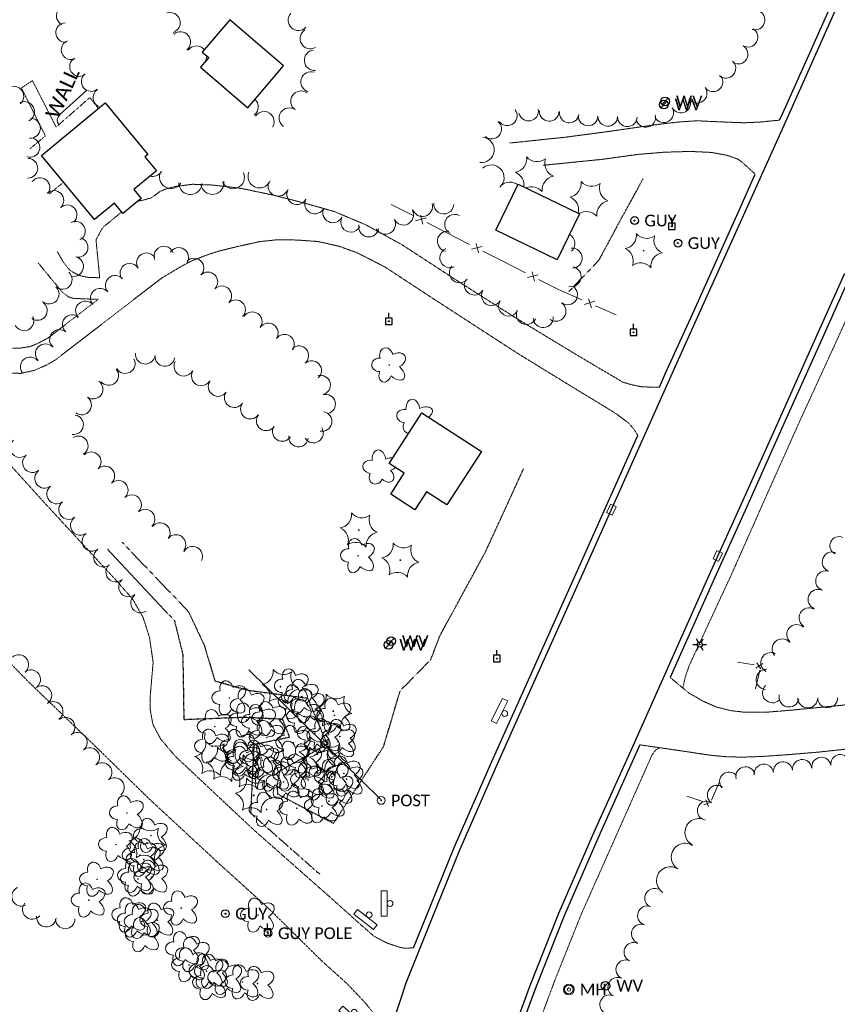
# Model space of a CAD drawing. Extents: x 386237 to 390135, y 96958 to 113752.
# Tile 50 of 116: x 387736 to 388071, y 101601 to 102005. Entities that reach past the tile are written whole.
import ezdxf
from ezdxf.enums import TextEntityAlignment as Align
from ezdxf.lldxf.tags import DXFTag

# ---------------------------------------------------------------- set-up
doc = ezdxf.new("R2010")
doc.units = 0
doc.header["$MEASUREMENT"] = 0
for name, pattern in [('Wisdot1', [0.0625, 0.03125, -0.03125]), ('Wisdot3', [0.1875, 0.125, -0.0625]), ('Wisdot5', [0.1, 0.05, -0.05])]:
    doc.linetypes.add(name, pattern=pattern)
for name, color, linetype, lineweight in [('E_BLD', 231, 'Continuous', 25), ('E_DRN', 41, 'Continuous', 18), ('E_DTM_SlopeBottom', 81, 'Wisdot1', 25), ('E_DTM_SlopeTop', 81, 'Wisdot1', 25), ('E_DWY', 51, 'Wisdot3', 18), ('E_FEN_Generic', 41, 'Efen', 18), ('E_LAND_Vegetation', 81, 'Continuous', 18), ('E_LTG', 21, 'Continuous', 25), ('E_MISCPROP', 31, 'Continuous', 18), ('E_MISCPROP_Railing', 31, 'Continuous', 18), ('E_PATH_Sidewalk', 51, 'Wisdot5', 18), ('E_RDWY', 21, 'Continuous', 25), ('E_SGN', 21, 'Continuous', 18), ('E_UTL_EGuyPole', 201, 'Continuous', 18), ('E_UTL_EGuyWire', 201, 'Continuous', 25), ('E_UTL_EPowerPole', 231, 'Eelec', 25), ('E_UTL_MH', 31, 'Continuous', 18), ('E_UTL_W', 171, 'Continuous', 25), ('E_WAL', 41, 'Continuous', 25)]:
    doc.layers.add(name, color=color, linetype=linetype, lineweight=lineweight)
doc.styles.add('CalibriLight', font='calibril.ttf')
tags = doc.linetypes.add('Eelec', pattern='A,0.275,-0.05,["E",CalibriLight,S=0.07,R=0,X=-0.025,Y=-0.035],-0.05,0.875', length=1.25).pattern_tags.tags
tags[6] = DXFTag(74, 10)
doc.linetypes.add('Efen', pattern='A,0.105,-0.0325,[20,dgnlstyle-ewdotudls.shx,S=0.000293,R=0,X=0,Y=0],-0.0325,0.105', length=0.275)

# ---------------------------------------------------------------- blocks, each defined once
blk = doc.blocks.new('CTRE')
at = {"color": 0, "linetype": 'ByBlock', "lineweight": -2, "transparency": 16777216}
blk.add_circle((0, 0), 0.223, dxfattribs=at)
for centre, start, end in [((-11.97, 8.96), 280.2067, 5.9716), ((1.81, 14.92), 220.2113, 305.9762), ((13.83, 5.89), 160.2113, 245.9762), ((-13.83, -5.9), 340.2113, 65.9762), ((-1.81, -14.93), 40.2113, 125.9762)]:
    blk.add_arc(centre, 7.87, start, end, dxfattribs=at)
at = {"color": 0, "linetype": 'ByBlock', "lineweight": -2, "transparency": 16777216, "extrusion": (0, 0, -1)}
blk.add_arc((-12.03, -9.04), 7.87, 354.0728, 79.7489, dxfattribs=at)
blk = doc.blocks.new('DTRE')
at = {"color": 0, "linetype": 'ByBlock', "lineweight": -2, "transparency": 16777216}
blk.add_circle((-0.18, 0), 0.183, dxfattribs=at)
for centre, major_axis, ratio in [((-1.87, 5.32), (1.36, -4.98), 0.782863), ((4.06, 2.74), (-5.27, -2.93), 0.691916), ((-5.87, 0.15), (4.93, -0.12), 0.832022), ((-2.49, -5.24), (1.8, 4.86), 0.716896), ((3.54, -3.71), (-5.01, 4.58), 0.560249)]:
    blk.add_ellipse(centre, major_axis=major_axis, ratio=ratio, start_param=1.570796, end_param=4.712389, dxfattribs=at)
blk = doc.blocks.new('GPOL')
at = {"color": 0, "linetype": 'ByBlock', "lineweight": -2, "transparency": 16777216}
for radius in [4, 0.5]:
    blk.add_circle((0, 0), radius, dxfattribs=at)
at = {"color": 0, "linetype": 'ByBlock', "lineweight": -2, "transparency": 16777216, "style": 'CalibriLight'}
blk.add_text('GUY POLE', height=12, dxfattribs=at).set_placement((10, 0), align=Align.MIDDLE_LEFT)
blk = doc.blocks.new('GUY')
at = {"color": 0, "linetype": 'ByBlock', "lineweight": -2, "transparency": 16777216}
for radius in [4, 0.5]:
    blk.add_circle((0, 0), radius, dxfattribs=at)
at = {"color": 0, "linetype": 'ByBlock', "lineweight": -2, "transparency": 16777216, "style": 'CalibriLight'}
blk.add_text('GUY', height=12, dxfattribs=at).set_placement((10, 0), align=Align.MIDDLE_LEFT)
blk = doc.blocks.new('INLET')
at = {"color": 0, "linetype": 'ByBlock', "lineweight": -2, "transparency": 16777216, "flags": 128}
blk.add_lwpolyline([(-7.5, 10), (7.5, 10), (7.5, 0), (-7.5, 0)], close=True, dxfattribs=at)
blk = doc.blocks.new('LPOL')
at = {"color": 0, "linetype": 'ByBlock', "lineweight": -2, "transparency": 16777216}
for p, q in [((-4, 0), (-1.5, 0)), ((-0.75, 1.3), (-2, 3.46)), ((0.75, 1.3), (2, 3.46)), ((1.5, 0), (4, 0)), ((-2, -3.46), (-0.75, -1.3)), ((2, -3.46), (0.75, -1.3))]:
    blk.add_line(p, q, dxfattribs=at)
for radius in [1.5, 1.5, 1.5, 0.125]:
    blk.add_circle((0, 0), radius, dxfattribs=at)
blk = doc.blocks.new('MH')
at = {"color": 0, "linetype": 'ByBlock', "lineweight": -2, "transparency": 16777216}
for radius in [5, 4, 1.5]:
    blk.add_circle((0, 0), radius, dxfattribs=at)
at = {"color": 0, "linetype": 'ByBlock', "lineweight": -2, "transparency": 16777216, "style": 'CalibriLight'}
blk.add_text('MH', height=10.8, dxfattribs=at).set_placement((10, 0), align=Align.MIDDLE_LEFT)
blk = doc.blocks.new('POST')
at = {"color": 0, "linetype": 'ByBlock', "lineweight": -2, "transparency": 16777216}
for radius in [4, 0.5]:
    blk.add_circle((0, 0), radius, dxfattribs=at)
at = {"color": 0, "linetype": 'ByBlock', "lineweight": -2, "transparency": 16777216, "style": 'CalibriLight'}
blk.add_text('POST', height=12, dxfattribs=at).set_placement((10, 0), align=Align.MIDDLE_LEFT)
blk = doc.blocks.new('PPOL')
at = {"color": 0, "linetype": 'ByBlock', "lineweight": -2, "transparency": 16777216}
blk.add_line((-0.1, 4.5), (-0.1, 11.6), dxfattribs=at)
at = {"color": 0, "linetype": 'ByBlock', "lineweight": -2, "transparency": 16777216, "flags": 128}
blk.add_lwpolyline([(-4.6, -4.5), (4.4, -4.5), (4.4, 4.5), (-4.6, 4.5)], close=True, dxfattribs=at)
at = {"color": 0, "linetype": 'ByBlock', "lineweight": -2, "transparency": 16777216}
blk.add_circle((0, 0), 0.582, dxfattribs=at)
blk = doc.blocks.new('SGN')
at = {"color": 0, "linetype": 'ByBlock', "lineweight": -2, "transparency": 16777216, "flags": 128}
blk.add_lwpolyline([(-3.5, -15), (-10.5, -15), (-10.5, 15), (-3.5, 15)], close=True, dxfattribs=at)
at = {"color": 0, "linetype": 'ByBlock', "lineweight": -2, "transparency": 16777216}
blk.add_circle((0, 0), 3.5, dxfattribs=at)
blk = doc.blocks.new('WV')
at = {"color": 0, "linetype": 'ByBlock', "lineweight": -2, "transparency": 16777216}
blk.add_line((-2.83, -2.83), (2.83, 2.83), dxfattribs=at)
blk.add_circle((0, 0), 4, dxfattribs=at)
at = {"color": 0, "linetype": 'ByBlock', "lineweight": -2, "transparency": 16777216, "style": 'CalibriLight'}
blk.add_text('WV', height=10.8, dxfattribs=at).set_placement((10, 0), align=Align.MIDDLE_LEFT)

msp = doc.modelspace()

# ---------------------------------------------------------------- linework, layer by layer
at = {"layer": 'E_BLD', "ltscale": 5}
for p, q in [((387822.24, 102004.64), (387810.98, 101991.44)), ((387844.27, 101985.86), (387822.24, 102004.64)), ((387810.98, 101991.44), (387810.98, 101991.44)), ((387810.98, 101991.44), (387813.59, 101989.22)), ((387813.59, 101989.22), (387810.19, 101985.23)), ((387813.59, 101989.22), (387813.59, 101989.22)), ((387810.19, 101985.23), (387810.19, 101985.23)), ((387810.19, 101985.23), (387829.6, 101968.66)), ((387829.6, 101968.66), (387844.27, 101985.86)), ((387844.27, 101985.86), (387844.27, 101985.86)), ((387745.12, 101949.15), (387771.2, 101970.71)), ((387771.2, 101970.71), (387771.2, 101970.71)), ((387771.2, 101970.71), (387788.7, 101949.54)), ((387766.87, 101922.84), (387745.12, 101949.15)), ((387745.12, 101949.15), (387745.12, 101949.15)), ((387788.7, 101949.54), (387787.46, 101948.52)), ((387787.46, 101948.52), (387787.46, 101948.52)), ((387787.46, 101948.52), (387792.16, 101942.83)), ((387792.16, 101942.83), (387782.94, 101935.22)), ((387792.16, 101942.83), (387792.16, 101942.83)), ((387782.94, 101935.22), (387782.94, 101935.22)), ((387782.94, 101935.22), (387786, 101931.52)), ((387931.1, 101918.55), (387940.25, 101937.39)), ((387940.25, 101937.39), (387965.39, 101925.18)), ((387786, 101931.52), (387778.46, 101925.29)), ((387786, 101931.52), (387786, 101931.52)), ((387774.96, 101929.53), (387766.87, 101922.84)), ((387778.46, 101925.29), (387774.96, 101929.53)), ((387774.96, 101929.53), (387774.96, 101929.53)), ((387965.39, 101925.18), (387956.24, 101906.34)), ((387965.39, 101925.18), (387965.39, 101925.18)), ((387956.24, 101906.34), (387931.1, 101918.55)), ((387931.1, 101918.55), (387931.1, 101918.55)), ((387956.24, 101906.34), (387956.24, 101906.34)), ((387887.46, 101822.89), (387900.87, 101843.63)), ((387900.87, 101843.63), (387925.24, 101827.86)), ((387925.24, 101827.86), (387911.07, 101805.96)), ((387925.24, 101827.86), (387925.24, 101827.86)), ((387893.62, 101818.91), (387887.46, 101822.89)), ((387888.09, 101810.37), (387893.62, 101818.91)), ((387893.62, 101818.91), (387893.62, 101818.91)), ((387897.97, 101803.97), (387888.09, 101810.37)), ((387902.74, 101811.35), (387897.97, 101803.97)), ((387911.07, 101805.96), (387902.74, 101811.35)), ((387902.74, 101811.35), (387902.74, 101811.35)), ((387911.07, 101805.96), (387911.07, 101805.96)), ((387897.97, 101803.97), (387897.97, 101803.97))]:
    msp.add_line(p, q, dxfattribs=at)
at = {"layer": 'E_DTM_SlopeBottom', "flags": 128}
for points in [[(387991.5, 101939.71), (387982.5, 101923.35), (387973.21, 101906.05), (387961.03, 101893.41)], [(387778.11, 101790.67), (387805.21, 101762.37), (387811.76, 101748.52), (387816.1, 101733.92), (387829.65, 101730.05), (387854.04, 101726.85), (387862.11, 101707.88), (387842.63, 101696.91), (387841.5, 101690.85), (387841.83, 101687.55), (387864.68, 101675.53), (387885.24, 101707.09), (387891.98, 101729.82), (387904.52, 101742.6), (387908.29, 101752.43), (387926.91, 101786.7), (387942.52, 101820.75)]]:
    msp.add_lwpolyline(points, dxfattribs=at)
at = {"layer": 'E_DTM_SlopeTop', "flags": 128}
msp.add_lwpolyline([(387772.18, 101787.8), (387799.55, 101758.58), (387802.98, 101744.81), (387803.41, 101718.09), (387827.82, 101719.03), (387843.69, 101718.31), (387846.67, 101710.73), (387832.09, 101707.77), (387830.74, 101679.72), (387859.07, 101654.69)], dxfattribs=at)
at = {"layer": 'E_DWY', "flags": 128}
for points in [[(387936.91, 101954.2), (387960.24, 101956.66), (387977.17, 101958.91), (387990.16, 101960.78), (387999.66, 101962.1), (388006.52, 101962.85), (388013.42, 101963.31), (388020.44, 101962.99), (388027.03, 101962.71), (388032.68, 101962.5), (388039.08, 101962.78), (388047.35, 101963.57)], [(388037.38, 101941.39), (388033.69, 101944.82), (388030.45, 101947.53), (388025.92, 101949.13), (388019.4, 101950.35), (388010.78, 101950.76), (388000.13, 101950.44), (387989.16, 101949.52), (387975.09, 101947.56), (387950.53, 101945.08)], [(387840.48, 101932.76), (387826.42, 101935.72), (387814.86, 101937), (387807.02, 101937.31), (387799.99, 101936.41), (387795.93, 101935.34), (387793.43, 101934.24), (387790.02, 101931.67), (387786.98, 101930.87), (387784.65, 101930.4)], [(387998.15, 101854.25), (387994.79, 101854.18), (387990.61, 101854.41), (387986.72, 101855.18), (387983.16, 101856.23), (387964.9, 101867.04), (387939.92, 101882.17), (387916.9, 101896.79), (387892.64, 101912.59), (387877.93, 101920.69), (387865.11, 101926.1), (387854.07, 101929.25), (387840.48, 101932.76)], [(387777.93, 101925.93), (387770.15, 101919.53)], [(387710.7, 101921.06), (387706.44, 101913.12), (387703.98, 101905.48), (387703.12, 101899.24), (387703.45, 101891.9), (387705.58, 101883.38), (387708.54, 101876.68), (387713.58, 101869.47), (387717.26, 101866.21), (387722.16, 101862.93), (387727.12, 101860.87), (387731.84, 101859.96), (387736.62, 101859.84), (387742.23, 101861.09), (387747.2, 101863.24), (387750.82, 101865.35), (387787.74, 101893.81), (387794.54, 101899.03), (387802.68, 101903.86), (387806.57, 101905.91), (387812.43, 101908.18), (387817.91, 101909.97)], [(387743.73, 101905.15), (387753.54, 101893.22), (387756.24, 101891.17), (387758.12, 101890.56), (387761.65, 101890.41), (387768.35, 101890.16), (387747.66, 101874.25), (387743.52, 101872.05), (387740.38, 101870.81), (387736.07, 101870.15), (387731.77, 101870.19), (387727.37, 101871.3), (387723.42, 101873.32), (387718.67, 101877.78), (387714.65, 101884.7), (387712.97, 101888.79), (387711.61, 101894.13), (387711.45, 101899.23), (387712.48, 101903.1), (387714.59, 101907.5), (387718.56, 101911.94), (387728.27, 101919.51)], [(387770.15, 101919.53), (387767.45, 101914.53), (387768.96, 101899.02), (387764.75, 101899.11), (387762.06, 101899.55), (387760.32, 101900.13), (387758.18, 101901.19), (387756.56, 101902.3), (387754.11, 101905.37), (387751.59, 101909.69)], [(387884.74, 101588.85), (387883.88, 101592.9), (387881.45, 101597.3), (387877.62, 101602.08), (387870.25, 101609.85), (387859.69, 101619.36), (387838.15, 101640.65), (387817.42, 101659.41), (387789.13, 101685.64), (387766.65, 101707.63), (387739.69, 101733.62), (387707.62, 101766.37), (387678.03, 101800.5), (387666.86, 101815.08), (387659.68, 101825.55), (387654.51, 101834.61), (387650.59, 101842.63), (387648.72, 101850.41), (387648.65, 101859.07), (387649.82, 101866.7), (387651.76, 101873.96), (387652.05, 101880.2), (387650.92, 101886.16), (387647.88, 101892.53), (387644.85, 101898.76), (387641.49, 101905.39), (387632.83, 101916.3)], [(387647.6, 101917.51), (387665.15, 101896.44), (387686.01, 101872.34), (387713.08, 101843.62), (387746.39, 101806.79), (387776.41, 101774.29), (387782.56, 101767.2), (387786.7, 101759.92), (387789.33, 101751.78), (387790.85, 101741.51), (387790.28, 101735.1), (387789.67, 101727.67), (387789.56, 101722.6), (387790.74, 101716.06), (387793.88, 101710.14), (387799.89, 101703.03), (387832, 101672.89), (387863.99, 101644.65), (387873.79, 101635.84), (387881.32, 101629.24), (387886.67, 101626.46), (387891.81, 101624.75), (387893.54, 101624.42), (387897.5, 101624.5)], [(387817.91, 101909.97), (387825.16, 101911.75), (387834.51, 101913.83), (387841.89, 101914.6), (387849.8, 101914.46), (387858.35, 101913.86), (387867.03, 101911.88), (387874.48, 101909.19), (387885.58, 101903.53), (387904.13, 101891.36), (387924.14, 101878.38), (387940.65, 101867.67), (387964.73, 101852.89), (387979.61, 101843.85), (387985.38, 101839.62), (387987.71, 101836.97), (387989.26, 101834.44)], [(388221.6, 101802.5), (388186.4, 101799.73), (388189.14, 101767.16), (388189.12, 101763.13), (388188.21, 101760.31), (388185.63, 101756.73), (388177.34, 101747), (388173.24, 101743.45), (388169.12, 101740.6), (388165.16, 101738.46), (388158.96, 101736.07), (388151.62, 101733.87), (388144.87, 101732.34), (388137.45, 101731.49), (388116.87, 101729.42), (388090.12, 101726.09), (388072.2, 101723.83), (388052.09, 101721.89), (388042.49, 101721.09), (388033, 101721.04), (388027.39, 101721.7), (388021.53, 101723.15), (388015.93, 101725.59), (388010.07, 101728.99), (388002.47, 101735.33)], [(387990.14, 101707.68), (388000.24, 101706.23), (388009.96, 101704.79), (388018.88, 101703.44), (388025.79, 101702.78), (388032.4, 101702.65), (388041.25, 101702.99), (388052.28, 101703.78), (388063.34, 101704.72), (388082.01, 101706.74), (388100.71, 101709.02), (388120.56, 101711.46), (388139.39, 101713.67), (388158.18, 101716.31), (388171.01, 101719.18), (388176.61, 101720.04), (388179.97, 101720.27), (388183.67, 101719.65), (388186.34, 101718.04), (388189.36, 101715.37), (388191.56, 101712.14), (388193, 101708.29), (388194.1, 101703.88), (388194.86, 101698.88), (388194.96, 101694.07), (388194, 101681.41), (388227.35, 101679.2)]]:
    msp.add_lwpolyline(points, dxfattribs=at)
at = {"layer": 'E_FEN_Generic', "flags": 128}
msp.add_lwpolyline([(387883.95, 101685.39), (387829.97, 101738.35)], dxfattribs=at)
at = {"layer": 'E_LAND_Vegetation'}
for centre, radius, start, end in [((387755.24, 102006.37), 4.02, 63.9335, 243.9335), ((387797.76, 102003.49), 4.19, 287.8283, 107.8283), ((387850.3, 102004.45), 4.19, 137.149, 317.149), ((388037.24, 102004.57), 4.02, 252.3893, 72.3893), ((387755.02, 101999.45), 4.02, 93.3966, 273.3966), ((387801.97, 101995.59), 4.19, 309.7122, 129.7122), ((387855.17, 101996.99), 4.19, 119.7392, 299.7392), ((388034.38, 101997.54), 4.02, 239.7855, 59.7855), ((387757.24, 101992.35), 4.02, 110.4997, 290.4997), ((387808.59, 101989.76), 4.19, 39.4531, 144.7537), ((387856.93, 101988.11), 4.19, 95.3042, 275.3042), ((388030.33, 101990.59), 4.02, 239.7855, 59.7855), ((387760.69, 101985.53), 4.02, 121.6526, 301.6526), ((387808.59, 101989.76), 4.19, 325.4536, 2.1513), ((387815.42, 101984.93), 4.19, 135.5531, 143.519), ((388025.34, 101984.79), 4.02, 228.1684, 48.1684), ((387765.49, 101979.38), 4.02, 128.7675, 308.7675), ((387855.49, 101979.23), 4.19, 72.3723, 252.3723), ((388020.07, 101979.28), 4.02, 216.1406, 36.1406), ((387733.72, 101973.31), 4.15, 311.1775, 131.1775), ((387770.24, 101972.75), 4.02, 125.5789, 252.6164), ((387851.35, 101971.33), 4.19, 55.5335, 235.5335), ((388013.57, 101974.53), 4.02, 216.1406, 36.1406), ((387738.12, 101967.01), 4.15, 295.2945, 115.2945), ((387829.7, 101969.02), 4.19, 307.059, 47.3656), ((388006.88, 101970.52), 4.02, 209.2132, 29.2132), ((387770.24, 101972.75), 4.02, 301.5515, 305.5789), ((387836.22, 101962.92), 4.19, 327.5662, 147.5662), ((387846.61, 101964.42), 4.19, 55.5335, 235.5335), ((387935.84, 101965.36), 4.02, 218.1358, 38.1358), ((387944.54, 101967.25), 4.02, 190.8819, 10.8819), ((387952.99, 101967.17), 4.02, 177.6507, 357.6507), ((387961.22, 101966.48), 4.02, 170.9752, 350.9752), ((387999.85, 101966.6), 4.02, 209.2132, 29.2132), ((387740.52, 101960.28), 4.15, 266.1941, 86.1941), ((387929.42, 101959.92), 4.02, 230.2164, 50.2164), ((387968.91, 101965.3), 4.02, 178.7274, 358.7274), ((387976.96, 101965.13), 4.02, 178.7274, 358.7274), ((387985, 101964.95), 4.02, 178.7274, 358.7274), ((387992.54, 101964.73), 4.02, 194.0794, 14.0794), ((387740.44, 101952.38), 4.02, 251.1568, 71.1568), ((387925.24, 101951.39), 5.22, 262.8509, 82.8509), ((387739.55, 101943.88), 4.02, 268.5503, 88.5503), ((387938.07, 101947.82), 5.72, 281.2673, 7.0323), ((387948.06, 101952.29), 5.72, 221.2674, 307.0323), ((387956.92, 101945.89), 5.72, 161.2674, 247.0323), ((387790.46, 101945.23), 4.72, 257.9246, 322.5329), ((387798.16, 101940.23), 4.72, 148.8973, 328.8973), ((387834.41, 101940.51), 4.72, 157.4267, 337.4267), ((387929.3, 101940.02), 5.22, 311.7979, 131.7979), ((387936.96, 101936.93), 5.72, 352.9564, 67.0323), ((387744.56, 101935.98), 4.02, 322.3083, 142.3083), ((387815.09, 101937.89), 4.72, 187.7442, 7.7442), ((387823.53, 101940.22), 4.72, 203.2879, 23.2879), ((387842.04, 101936.55), 4.12, 157.574, 337.574), ((387936.95, 101932.98), 5.22, 52.6242, 131.2933), ((387955.81, 101935), 5.72, 101.2674, 187.0323), ((387960.42, 101937.7), 5.72, 281.2673, 7.0323), ((387970.41, 101942.18), 5.72, 221.2674, 307.0323), ((387750.22, 101930.69), 4.02, 313.7398, 133.7398), ((387806.08, 101937.83), 4.72, 177.4336, 357.4336), ((387849.73, 101933.13), 4.12, 152.4785, 332.4785), ((387945.82, 101930.53), 5.72, 41.2673, 113.3052), ((387979.27, 101935.77), 5.72, 161.2674, 247.0323), ((387857.01, 101929.34), 4.12, 153.6993, 333.6993), ((387959.31, 101926.82), 5.72, 346.0802, 67.0323), ((387978.16, 101924.89), 5.72, 101.2674, 187.0323), ((387755.63, 101924.8), 4.02, 312.1338, 132.1338), ((387864.41, 101925.69), 4.12, 153.6993, 333.6993), ((387893.3, 101924.72), 4.12, 205.9544, 25.9544), ((387901.1, 101928.2), 4.12, 196.5768, 16.5768), ((387909.82, 101929.29), 4.12, 176.6342, 356.6342), ((387968.17, 101920.41), 5.72, 41.2673, 121.571), ((387759.05, 101918.1), 4.02, 296.4499, 116.4499), ((387871.78, 101921.83), 4.12, 151.5759, 331.5759), ((387885.91, 101920.95), 4.12, 207.064, 27.064), ((387914.32, 101920.86), 4.12, 62.2923, 242.2923), ((387879.13, 101919.87), 4.12, 168.8692, 348.8692), ((387911.33, 101913.96), 4.12, 81.5551, 261.5551), ((387760.14, 101911.44), 4.02, 256.8294, 76.8294), ((387959.41, 101913.01), 4.12, 310.4768, 63.1528), ((387795.24, 101907.88), 4.02, 19.9642, 199.9642), ((387801.32, 101907.35), 4.02, 327.697, 147.697), ((387912.34, 101907.21), 4.12, 114.5076, 294.5076), ((387962.35, 101907.04), 4.12, 274.2228, 94.2228), ((387758.31, 101903.61), 4.02, 256.8294, 76.8294), ((387788.11, 101905.14), 4.02, 32.1851, 212.1851), ((387807.56, 101903), 4.02, 314.9878, 134.9878), ((387781.3, 101900.86), 4.02, 32.1851, 212.1851), ((387916.24, 101901.09), 4.12, 139.0706, 319.0706), ((387961.93, 101899.44), 4.12, 257.6979, 77.6979), ((387753.66, 101898.29), 4.02, 228.1942, 48.1942), ((387775.32, 101895.91), 4.02, 40.7625, 220.7625), ((387813.25, 101897.31), 4.02, 314.9878, 134.9878), ((387922.35, 101896.04), 4.12, 148.4809, 328.4809), ((387748.29, 101892.29), 4.02, 228.1942, 48.1942), ((387769.22, 101890.66), 4.02, 40.7625, 220.7625), ((387818.95, 101891.62), 4.02, 314.9878, 134.9878), ((387929.38, 101891.74), 4.12, 148.4809, 328.4809), ((387960.46, 101892.07), 4.12, 235.1073, 55.1073), ((387824.63, 101885.93), 4.02, 314.9878, 134.9878), ((387743.46, 101885.6), 4.02, 234.4944, 54.4944), ((387763.12, 101885.41), 4.02, 40.7625, 220.7625), ((387936.41, 101887.42), 4.12, 148.4809, 328.4809), ((387943.66, 101883.96), 4.12, 154.9034, 334.9034), ((387955.74, 101885.31), 4.12, 235.1073, 55.1073), ((387737.99, 101881.32), 4.02, 207.254, 27.254), ((387757.71, 101879.87), 4.02, 49.4757, 229.4757), ((387831.41, 101881.01), 4.02, 325.0568, 145.0568), ((387950.55, 101882.71), 4.12, 184.303, 4.303), ((387752.48, 101873.75), 4.02, 49.4757, 229.4757), ((387838.01, 101876.4), 4.02, 325.0568, 145.0568), ((387844.6, 101871.79), 4.02, 325.0568, 145.0568), ((387746.67, 101867.91), 4.02, 43.4187, 223.4187), ((387850.49, 101867.07), 4.02, 311.0513, 131.0513), ((387740.48, 101862.5), 4.02, 38.0628, 218.0628), ((387779.43, 101863.87), 4.02, 209.8283, 29.8283), ((387787.66, 101867.69), 4.02, 173.2249, 353.2249), ((387795.65, 101866.74), 4.02, 173.2249, 353.2249), ((387772.63, 101859), 4.02, 220.6416, 40.6416), ((387803.43, 101862.77), 4.02, 151.5715, 331.5715), ((387855.78, 101861), 4.02, 311.0513, 131.0513), ((387810.53, 101858.78), 4.02, 148.3913, 328.3913), ((387859.4, 101855.02), 4.02, 284.7213, 104.7213), ((387766.26, 101853.4), 4.02, 234.1403, 54.1403), ((387817.44, 101854.46), 4.02, 145.3779, 325.3779), ((387761.55, 101846.88), 4.02, 234.1403, 54.1403), ((387824.06, 101849.88), 4.02, 145.3779, 325.3779), ((387861.44, 101847.23), 4.02, 284.7213, 104.7213), ((387830.67, 101845.19), 4.02, 143.5798, 323.5798), ((387758.29, 101838.82), 4.02, 260.4649, 80.4649), ((387837.15, 101840.41), 4.02, 143.5798, 323.5798), ((387860.01, 101840.15), 4.02, 259.3199, 79.3199), ((387843.74, 101836.03), 4.02, 147.6936, 327.6936), ((387856.47, 101835.41), 4.02, 212.6644, 32.6644), ((387760.19, 101830.17), 4.02, 300.8218, 120.8218), ((387850.36, 101833.75), 4.02, 173.5364, 353.5364), ((387736.26, 101829.42), 4.02, 129.7714, 309.7714), ((387741.41, 101823.24), 4.02, 129.7714, 309.7714), ((387765.49, 101823.63), 4.02, 313.825, 133.825), ((387771.07, 101817.82), 4.02, 313.825, 133.825), ((387746.39, 101816.82), 4.02, 127.6071, 307.6071), ((387751.3, 101810.45), 4.02, 127.6071, 307.6071), ((387776.55, 101811.96), 4.02, 313.0323, 133.0323), ((387782.04, 101806.08), 4.02, 313.0323, 133.0323), ((387756.22, 101804.07), 4.02, 127.6071, 307.6071), ((387787.53, 101800.19), 4.02, 313.0323, 133.0323), ((387761.03, 101797.56), 4.02, 126.0529, 306.0529), ((387793.74, 101794.63), 4.02, 322.7511, 142.7511), ((387765.77, 101791.05), 4.02, 126.0529, 306.0529), ((387800.15, 101789.76), 4.02, 322.7511, 142.7511), ((388071.62, 101789.29), 3.71, 64.7514, 244.7514), ((387807, 101784.95), 4.02, 333.0625, 153.0625), ((387770.51, 101784.55), 4.02, 126.0529, 306.0529), ((388068.88, 101782.61), 4.08, 70.6602, 250.6602), ((387775.5, 101778.44), 4.02, 130.7975, 310.7975), ((388066.17, 101774.91), 4.08, 70.6602, 250.6602), ((387780.76, 101772.34), 4.02, 130.7975, 310.7975), ((387785.72, 101765.78), 4.02, 125.2128, 305.2128), ((388063.04, 101767.26), 4.08, 67.502, 247.502), ((388059.37, 101759.7), 4.08, 59.7192, 239.7192), ((388054.35, 101752.86), 4.08, 48.7933, 228.7933), ((388048.35, 101746.99), 4.08, 41.2932, 221.2932), ((387735.86, 101740.57), 3.99, 309.3379, 129.3379), ((388043.68, 101741.38), 4.08, 63.024, 243.024), ((387740.75, 101734.43), 3.99, 305.2426, 125.2426), ((388041.78, 101734.46), 4.08, 87.4505, 267.4505), ((387745.35, 101727.92), 3.99, 305.2426, 125.2426), ((388044.4, 101728.98), 4.08, 133.014, 313.014), ((387749.95, 101721.41), 3.99, 305.2426, 125.2426), ((388051.18, 101727.27), 4.08, 166.5463, 346.5463), ((388058.85, 101726.93), 4.08, 180.2357, 0.2357), ((388067.01, 101726.96), 4.08, 179.9876, 359.9876), ((387754.83, 101714.95), 3.99, 308.9525, 128.9525), ((387759.85, 101708.75), 3.99, 308.9525, 128.9525), ((387764.88, 101702.53), 3.99, 309.5924, 129.5924), ((387769.96, 101696.38), 3.99, 309.5924, 129.5924), ((388048.68, 101696.81), 3.94, 6.5943, 186.5943), ((388056.52, 101697.71), 3.94, 6.5943, 186.5943), ((388064.41, 101698.64), 3.94, 8.3947, 188.3947), ((388072.21, 101699.79), 3.94, 8.3947, 188.3947), ((388026.7, 101692.59), 3.94, 40.6129, 220.6129), ((388033.32, 101694.76), 3.94, 14.9032, 194.9032), ((388040.88, 101695.85), 3.94, 7.2562, 187.2562), ((387775.05, 101690.23), 3.99, 309.5924, 129.5924), ((388021.69, 101687.16), 3.94, 54.4493, 234.4493), ((388017.59, 101680.71), 3.94, 61.3445, 241.3445), ((388014.26, 101671.79), 5.69, 61.2681, 241.2681), ((388008.67, 101661.68), 5.69, 57.8073, 237.8073), ((388002.6, 101652.05), 5.69, 57.8073, 237.8073), ((387736.96, 101645.6), 3.99, 114.0651, 294.0651), ((387996.01, 101644.92), 3.94, 66.5992, 246.5992), ((387741.35, 101640.24), 3.99, 140.2575, 320.2575), ((387993.13, 101637.75), 3.94, 71.2977, 251.2977), ((387747.11, 101637.05), 3.99, 174.2801, 354.2801), ((387754.83, 101636.37), 3.99, 181.1743, 1.1743), ((387990.6, 101630.28), 3.94, 71.2977, 251.2977), ((387987.56, 101622.8), 3.94, 65.2616, 245.2616), ((387984.26, 101615.64), 3.94, 65.2616, 245.2616), ((387980.95, 101608.48), 3.94, 65.216, 245.216), ((387977.65, 101601.32), 3.94, 65.216, 245.216)]:
    msp.add_arc(centre, radius, start, end, dxfattribs=at)
for centre, major_axis, ratio, start_param, end_param in [((387897.14, 101845.23), (0.36, -4.01), 0.691916, 1.570796, 4.712389), ((387900.92, 101843.17), (-4.15, -1.81), 0.560249, 2.012821, 4.712389), ((387893.96, 101842.32), (3.4, -0.52), 0.782863, 1.570796, 4.712389), ((387896.02, 101838.48), (1.41, 2.97), 0.832022, 1.570796, 3.46564), ((387883.27, 101824.45), (0.36, -4.01), 0.691916, 1.570796, 4.712389), ((387887.06, 101822.39), (-4.15, -1.81), 0.560249, 3.989727, 4.712389), ((387880.09, 101821.54), (3.4, -0.52), 0.782863, 1.570796, 4.712389), ((387887.06, 101822.39), (-4.15, -1.81), 0.560249, 1.570796, 2.084234), ((387882.16, 101817.7), (1.41, 2.97), 0.832022, 1.570796, 4.712389), ((387886.36, 101818.3), (-2.47, 2.41), 0.716896, 1.570796, 4.712389)]:
    msp.add_ellipse(centre, major_axis=major_axis, ratio=ratio, start_param=start_param, end_param=end_param, dxfattribs=at)
at = {"layer": 'E_MISCPROP_Railing', "ltscale": 5}
for p, q in [((387902.71, 101923.49), (387898.3, 101922.39)), ((387901.22, 101920.9), (387900.25, 101924.68)), ((387925.58, 101911.84), (387921.18, 101910.74)), ((387924.09, 101909.25), (387923.12, 101913.03)), ((387948.46, 101900.19), (387944.05, 101899.09)), ((387946.96, 101897.6), (387945.99, 101901.38)), ((387970.28, 101886.72), (387969.11, 101890.43)), ((387971.63, 101889.39), (387967.29, 101888.04)), ((388037.57, 101739.12), (388040.48, 101740.96)), ((388038.03, 101741.34), (388039.62, 101738.85)), ((388016.3, 101683.07), (388019.48, 101684.38)), ((388017.13, 101685.18), (388018.27, 101682.46))]:
    msp.add_line(p, q, dxfattribs=at)
at = {"layer": 'E_MISCPROP_Railing', "flags": 128}
for points in [[(387752.24, 101961.96), (387751.63, 101962.65), (387751.58, 101963.77), (387751.93, 101964.84), (387752.58, 101965.93), (387763.56, 101975.65)], [(387897.53, 101924.33), (387888.24, 101929.07)], [(387911.11, 101917.42), (387902.94, 101921.58)], [(387920.41, 101912.68), (387911.11, 101917.42)], [(387933.98, 101905.77), (387925.81, 101909.93)], [(387943.28, 101901.03), (387933.98, 101905.77)], [(387956.87, 101894.15), (387956.25, 101894.43), (387948.68, 101898.28)], [(387966.41, 101889.94), (387956.87, 101894.15)], [(387980.35, 101883.78), (387971.96, 101887.49)], [(388030.09, 101741.52), (388036.96, 101740.45)], [(388039.28, 101738.25), (388037.46, 101730.56)], [(388019.4, 101685), (388022.64, 101692.2)], [(388009.34, 101686.71), (388015.92, 101684.48)]]:
    msp.add_lwpolyline(points, dxfattribs=at)
at = {"layer": 'E_PATH_Sidewalk', "flags": 128}
for points in [[(387768.4, 101968.39), (387764.91, 101972.83), (387751.13, 101960.72), (387741.42, 101979.81), (387736.9, 101976.72), (387746.72, 101957.13), (387740.15, 101951.64)], [(388108.83, 101958.47), (388096.71, 101932.42), (388083.69, 101901.95), (388071.07, 101874.12), (388056.05, 101841.35), (388042.14, 101810.24), (388027.63, 101777.51), (388012.8, 101745.53), (388010.27, 101740.01), (388008.7, 101735.48), (388007.71, 101730.96)], [(387748.41, 101933.45), (387754.21, 101938.15)], [(387998.12, 101706.53), (387996.54, 101705.49), (387995.11, 101703.58), (387980.46, 101670.58), (387966.09, 101638.25), (387955.66, 101612.14), (387941.89, 101575.28), (387933.96, 101552.13), (387925.12, 101523.78), (387917.82, 101497.62), (387911.71, 101473.55), (387905.7, 101450.32), (387899.65, 101423.23), (387895.16, 101398.1), (387891.61, 101374.45), (387888.01, 101347.19), (387884.44, 101315.86), (387881.84, 101287.04), (387880.35, 101258.46), (387879.44, 101232.62), (387879.12, 101204.11), (387879.47, 101178.17), (387880.48, 101159.54)]]:
    msp.add_lwpolyline(points, dxfattribs=at)
at = {"layer": 'E_RDWY', "flags": 128}
for points in [[(388050.94, 101965.46), (388069.59, 102007.14), (388090.07, 102052.97), (388109.58, 102096.76), (388114.65, 102108.02)], [(388048.66, 101966.48), (388067.31, 102008.16), (388069.63, 102013.34)], [(388047.34, 101963.57), (388048.66, 101966.48)], [(387885.91, 101584.41), (387894.43, 101610.18), (387904.84, 101636.05), (387916.37, 101664.65), (387931.83, 101699.9), (387946.22, 101732), (387968.66, 101782.06), (387978.91, 101805.04), (387989.65, 101829.18), (388002.96, 101858.84), (388013.9, 101883.13), (388033.2, 101925.97), (388050.94, 101965.46)], [(388102.34, 101957.94), (388089.64, 101929.67), (388076.22, 101899.78), (388063.09, 101870.47), (388048.27, 101837.45), (388033.16, 101803.72), (388020.67, 101775.99), (388005.6, 101742.34), (388002.47, 101735.33)], [(387998.15, 101854.25), (388000.67, 101859.87), (388011.62, 101884.16), (388030.92, 101927), (388037.38, 101941.39)], [(388073.94, 101900.8), (388060.81, 101871.49), (388045.99, 101838.48), (388030.88, 101804.74), (388018.39, 101777.01), (388003.32, 101743.36), (387987.18, 101707.19), (387971.59, 101672.53), (387956.83, 101638.56), (387945, 101608.96), (387934.22, 101579.67)], [(387897.5, 101624.5), (387902.52, 101636.98), (387914.07, 101665.62), (387929.55, 101700.91), (387943.94, 101733.02), (387966.38, 101783.08), (387976.62, 101806.05), (387987.36, 101830.2), (387989.26, 101834.44)], [(387990.14, 101707.68), (387989.46, 101706.17), (387973.88, 101671.52), (387959.14, 101637.6), (387947.33, 101608.07), (387936.58, 101578.85), (387927.93, 101552.73), (387918.29, 101521.79), (387915.46, 101511.49)]]:
    msp.add_lwpolyline(points, dxfattribs=at)

# ---------------------------------------------------------------- block references
at = {"layer": 'E_DRN', "xscale": 0.25, "yscale": 0.25, "zscale": 0.25}
for p, rotation in [((387977.34, 101804.57), 243.9797010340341), ((388023.16, 101784.55), 65.11369870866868)]:
    msp.add_blockref('INLET', p, dxfattribs=dict(at, rotation=rotation))
at = {"layer": 'E_LAND_Vegetation'}
for name, p, xscale, yscale, zscale in [('CTRE', (387991.65, 101910.12), 0.7108526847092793, 0.7108526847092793, 0.7108526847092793), ('DTRE', (387887.63, 101863.23), 0.6769248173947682, 0.6769248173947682, 0.6769248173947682), ('CTRE', (387875.02, 101795.66), 0.7108526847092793, 0.7108526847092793, 0.7108526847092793), ('DTRE', (387874.86, 101785.16), 0.6769248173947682, 0.6769248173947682, 0.6769248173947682), ('CTRE', (387892.05, 101783.37), 0.7108526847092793, 0.7108526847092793, 0.7108526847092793), ('CTRE', (387842.98, 101731.51), 0.7108526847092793, 0.7108526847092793, 0.7108526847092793), ('DTRE', (387847.78, 101731.75), 0.6769248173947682, 0.6769248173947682, 0.6769248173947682), ('DTRE', (387822.2, 101726.87), 0.6769248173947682, 0.6769248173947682, 0.6769248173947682), ('DTRE', (387849.33, 101725.25), 0.6769248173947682, 0.6769248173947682, 0.6769248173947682), ('DTRE', (387851.85, 101727.46), 0.6769248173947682, 0.6769248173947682, 0.6769248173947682), ('DTRE', (387829.7, 101723.74), 0.6769248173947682, 0.6769248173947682, 0.6769248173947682), ('DTRE', (387854.37, 101723.7), 0.6769248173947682, 0.6769248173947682, 0.6769248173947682), ('CTRE', (387864.61, 101721.51), 0.7108526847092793, 0.7108526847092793, 0.7108526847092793), ('DTRE', (387829.16, 101717.85), 0.6769248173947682, 0.6769248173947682, 0.6769248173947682), ('DTRE', (387834.36, 101717.26), 0.6769248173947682, 0.6769248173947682, 0.6769248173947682), ('DTRE', (387838.48, 101718.33), 0.6769248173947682, 0.6769248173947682, 0.6769248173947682), ('DTRE', (387852.82, 101719.26), 0.6769248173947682, 0.6769248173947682, 0.6769248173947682), ('DTRE', (387865.19, 101719.75), 0.6769248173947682, 0.6769248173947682, 0.6769248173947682), ('DTRE', (387816.23, 101715.12), 0.6769248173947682, 0.6769248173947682, 0.6769248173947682), ('DTRE', (387837.51, 101710.63), 0.6769248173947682, 0.6769248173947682, 0.6769248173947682), ('DTRE', (387857.17, 101712.46), 0.6769248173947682, 0.6769248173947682, 0.6769248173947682), ('DTRE', (387861.1, 101711.43), 0.6769248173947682, 0.6769248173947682, 0.6769248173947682), ('DTRE', (387866.73, 101708.9), 0.6769248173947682, 0.6769248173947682, 0.6769248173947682), ('DTRE', (387867.41, 101711.06), 0.6769248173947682, 0.6769248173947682, 0.6769248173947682), ('DTRE', (387815.09, 101707.09), 0.6769248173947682, 0.6769248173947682, 0.6769248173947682), ('DTRE', (387825.63, 101706.94), 0.6769248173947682, 0.6769248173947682, 0.6769248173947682), ('DTRE', (387848.4, 101708.57), 0.6769248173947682, 0.6769248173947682, 0.6769248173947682), ('CTRE', (387815.4, 101702.08), 0.7108526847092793, 0.7108526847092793, 0.7108526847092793), ('DTRE', (387827.84, 101702.81), 0.6769248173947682, 0.6769248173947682, 0.6769248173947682), ('DTRE', (387828.14, 101701.77), 0.6769248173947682, 0.6769248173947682, 0.6769248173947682), ('DTRE', (387833.53, 101702.53), 0.6769248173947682, 0.6769248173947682, 0.6769248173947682), ('DTRE', (387835.71, 101701.33), 0.6769248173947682, 0.6769248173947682, 0.6769248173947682), ('DTRE', (387847.69, 101702.2), 0.6769248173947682, 0.6769248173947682, 0.6769248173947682), ('DTRE', (387853.2, 101701.09), 0.6769248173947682, 0.6769248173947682, 0.6769248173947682), ('CTRE', (387858.12, 101703.93), 0.7108526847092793, 0.7108526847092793, 0.7108526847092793), ('CTRE', (387862.41, 101701.73), 0.7108526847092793, 0.7108526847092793, 0.7108526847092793), ('CTRE', (387820.12, 101699.69), 0.7108526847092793, 0.7108526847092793, 0.7108526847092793), ('DTRE', (387827.66, 101700.1), 0.6769248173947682, 0.6769248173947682, 0.6769248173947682), ('CTRE', (387857.86, 101699.7), 0.7108526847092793, 0.7108526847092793, 0.7108526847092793), ('CTRE', (387830.63, 101696.54), 0.7108526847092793, 0.7108526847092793, 0.7108526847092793), ('DTRE', (387836.99, 101696.37), 0.6769248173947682, 0.6769248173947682, 0.6769248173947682), ('DTRE', (387840.02, 101695.71), 0.6769248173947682, 0.6769248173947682, 0.6769248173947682), ('DTRE', (387847.02, 101695.66), 0.6769248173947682, 0.6769248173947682, 0.6769248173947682), ('DTRE', (387854.38, 101693.34), 0.6769248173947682, 0.6769248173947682, 0.6769248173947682), ('DTRE', (387864.14, 101694.6), 0.6769248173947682, 0.6769248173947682, 0.6769248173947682), ('DTRE', (387869.03, 101695.98), 0.6769248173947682, 0.6769248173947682, 0.6769248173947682), ('DTRE', (387870.18, 101693.61), 0.6769248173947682, 0.6769248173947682, 0.6769248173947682), ('DTRE', (387844.38, 101692.49), 0.6769248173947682, 0.6769248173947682, 0.6769248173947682), ('DTRE', (387858.71, 101692.01), 0.6769248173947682, 0.6769248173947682, 0.6769248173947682), ('DTRE', (387866.05, 101689.87), 0.6769248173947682, 0.6769248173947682, 0.6769248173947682), ('CTRE', (387832.05, 101686.99), 0.7108526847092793, 0.7108526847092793, 0.7108526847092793), ('DTRE', (387837.43, 101681.21), 0.6769248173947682, 0.6769248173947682, 0.6769248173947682), ('DTRE', (387849.78, 101681.71), 0.6769248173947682, 0.6769248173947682, 0.6769248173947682), ('DTRE', (387860.06, 101682.67), 0.6769248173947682, 0.6769248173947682, 0.6769248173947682), ('DTRE', (387862.88, 101684.57), 0.6769248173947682, 0.6769248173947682, 0.6769248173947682), ('DTRE', (387780.25, 101679.78), 0.6769248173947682, 0.6769248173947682, 0.6769248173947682), ('DTRE', (387790.07, 101670.52), 0.6769248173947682, 0.6769248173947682, 0.6769248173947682), ('DTRE', (387775.77, 101666.83), 0.6769248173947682, 0.6769248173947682, 0.6769248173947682), ('CTRE', (387788.41, 101667.48), 0.7108526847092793, 0.7108526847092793, 0.7108526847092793), ('DTRE', (387785.48, 101662.49), 0.6769248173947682, 0.6769248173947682, 0.6769248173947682), ('DTRE', (387787.13, 101660.75), 0.6769248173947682, 0.6769248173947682, 0.6769248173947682), ('DTRE', (387788.78, 101662.28), 0.6769248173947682, 0.6769248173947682, 0.6769248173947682), ('DTRE', (387768.01, 101652.6), 0.6769248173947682, 0.6769248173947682, 0.6769248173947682), ('DTRE', (387783.61, 101654.15), 0.6769248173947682, 0.6769248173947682, 0.6769248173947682), ('DTRE', (387784.79, 101652.7), 0.6769248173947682, 0.6769248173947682, 0.6769248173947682), ('DTRE', (387790.26, 101653.46), 0.6769248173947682, 0.6769248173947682, 0.6769248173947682), ('DTRE', (387764.6, 101644.07), 0.6769248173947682, 0.6769248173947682, 0.6769248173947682), ('DTRE', (387802.46, 101640.79), 0.6769248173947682, 0.6769248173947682, 0.6769248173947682), ('DTRE', (387781.22, 101637.98), 0.6769248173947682, 0.6769248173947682, 0.6769248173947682), ('DTRE', (387833.9, 101637.9), 0.6769248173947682, 0.6769248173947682, 0.6769248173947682), ('DTRE', (387783.5, 101635.92), 0.6769248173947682, 0.6769248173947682, 0.6769248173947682), ('DTRE', (387786.35, 101635.29), 0.6769248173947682, 0.6769248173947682, 0.6769248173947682), ('DTRE', (387792.71, 101635.84), 0.6769248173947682, 0.6769248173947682, 0.6769248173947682), ('DTRE', (387786.8, 101629.87), 0.6769248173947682, 0.6769248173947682, 0.6769248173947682), ('DTRE', (387803.22, 101624.17), 0.6769248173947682, 0.6769248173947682, 0.6769248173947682), ('DTRE', (387807.28, 101621.73), 0.6769248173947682, 0.6769248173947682, 0.6769248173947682), ('DTRE', (387805.67, 101617.54), 0.6769248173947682, 0.6769248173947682, 0.6769248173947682), ('DTRE', (387805.68, 101617.54), 0.6769248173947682, 0.6769248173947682, 0.6769248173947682), ('DTRE', (387812.84, 101614.97), 0.6769248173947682, 0.6769248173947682, 0.6769248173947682), ('DTRE', (387815.03, 101614.87), 0.6769248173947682, 0.6769248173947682, 0.6769248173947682), ('DTRE', (387820.51, 101612.39), 0.6769248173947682, 0.6769248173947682, 0.6769248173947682), ('DTRE', (387814.32, 101610.26), 0.6769248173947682, 0.6769248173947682, 0.6769248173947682), ('DTRE', (387827.54, 101610.55), 0.6769248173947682, 0.6769248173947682, 0.6769248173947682), ('DTRE', (387833.73, 101609.91), 0.6769248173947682, 0.6769248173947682, 0.6769248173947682)]:
    msp.add_blockref(name, p, dxfattribs=dict(at, xscale=xscale, yscale=yscale, zscale=zscale))
at = {"layer": 'E_LTG', "xscale": 0.692840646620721, "yscale": 0.692840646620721, "zscale": 0.692840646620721}
msp.add_blockref('LPOL', (388014.63, 101748.77), dxfattribs=at)
at = {"layer": 'E_MISCPROP', "xscale": 0.3999999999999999, "yscale": 0.3999999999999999, "zscale": 0.3999999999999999}
msp.add_blockref('POST', (387884.2, 101684.92), dxfattribs=at)
at = {"layer": 'E_SGN', "xscale": 0.3428571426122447, "yscale": 0.3428571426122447, "zscale": 0.3428571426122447}
for p, rotation in [((387934.79, 101720.51), 333.5155607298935), ((387879.25, 101638.04), 51.77675457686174), ((387873.15, 101598.14), 48.74656531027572)]:
    msp.add_blockref('SGN', p, dxfattribs=dict(at, rotation=rotation))
msp.add_blockref('SGN', (387887.82, 101642.71), dxfattribs=at)
at = {"layer": 'E_UTL_EGuyPole', "xscale": 0.3999999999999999, "yscale": 0.3999999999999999, "zscale": 0.3999999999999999}
msp.add_blockref('GPOL', (387837.94, 101630.52), dxfattribs=at)
at = {"layer": 'E_UTL_EGuyWire', "xscale": 0.3999999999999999, "yscale": 0.3999999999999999, "zscale": 0.3999999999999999}
for p in [(387987.97, 101922.45), (388005.71, 101913.21), (387820.42, 101638.53)]:
    msp.add_blockref('GUY', p, dxfattribs=at)
at = {"layer": 'E_UTL_EPowerPole', "xscale": 0.2981736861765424, "yscale": 0.2981736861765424, "zscale": 0.2981736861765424}
for p in [(388003.19, 101920.06), (387887.34, 101881.18), (387987.54, 101876.65), (387931.61, 101743.01), (387837.7, 101631.02)]:
    msp.add_blockref('PPOL', p, dxfattribs=at)
at = {"layer": 'E_UTL_MH', "xscale": 0.4444444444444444, "yscale": 0.4444444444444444, "zscale": 0.4444444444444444}
msp.add_blockref('MH', (387961.04, 101607.46), dxfattribs=at)
at = {"layer": 'E_UTL_W', "xscale": 0.4444444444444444, "yscale": 0.4444444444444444, "zscale": 0.4444444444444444}
for p in [(387999.93, 101969.93), (388000.43, 101971.26), (387887.19, 101748.6), (387888.26, 101750.13), (387976.06, 101609.03)]:
    msp.add_blockref('WV', p, dxfattribs=at)

# ---------------------------------------------------------------- texts
at = {"layer": 'E_WAL', "style": 'CalibriLight'}
msp.add_text('WALL', height=6, rotation=65.5635, dxfattribs=at).set_placement((387753.68, 101974.63), align=Align.MIDDLE_CENTER)

doc.saveas('drawing.dxf')
